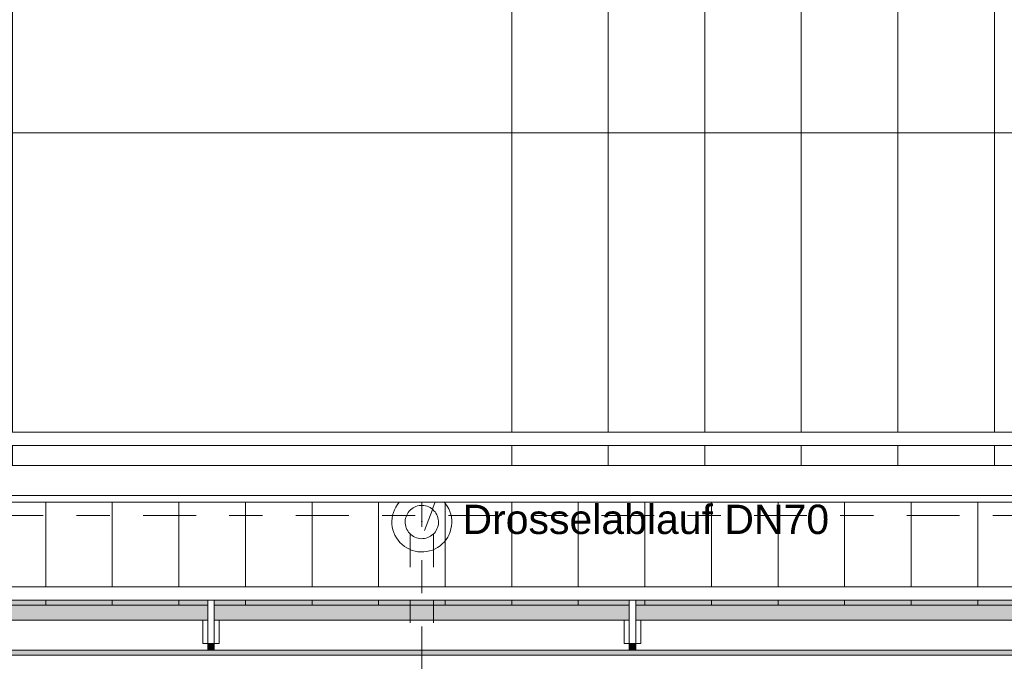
# Model space of a CAD drawing. Header units: metres. Extents: x -180 to 4, y -47 to 4.
# Tile 16 of 256: x -169.03 to -166.07, y -39.89 to -37.96. Entities that reach past the tile are written whole.
import ezdxf

# ---------------------------------------------------------------- set-up
doc = ezdxf.new("R2010")
doc.units = ezdxf.units.M
doc.header["$LTSCALE"] = 0.05
doc.header["$PDMODE"] = 1
doc.header["$PDSIZE"] = -2
for name, pattern in [('9201', [3, 2, -1]), ('Dash Style-1', [1.999894, 0.999947, -0.999947]), ('ISO-02 Strichlinie', [3.81, 3.048, -0.762]), ('Linienart-1', [2.116328, 1.058164, -1.058164]), ('Linienart-50', [2.116531, 1.058062, -1.058469]), ('Linienart-53', [5.291531, 3.175, -1.058062, 0.352704, -0.705764])]:
    doc.linetypes.add(name, pattern=pattern)
for name, color, linetype, lineweight, true_color in [('30 -35 Decken- 2.2 Treppen Außen', 7, 'Continuous', 9, 0x009999), ('30 -36 Dächer- 3 Dachbeläge', 7, 'Continuous', 15, 0x9999ff), ('30 -36 Dächer- 4 Dachbekleidungen', 7, 'Continuous', 9, 0xccccff), ('40 -41 Abwasser_Wasser_Gas- 1 Abwasser + sanitäre Anlagen', 7, 'Continuous', 9, 0xff6633), ('70 -72 Beschriftung- 1 Beschriftung allgemein', 7, 'Continuous', 9, 0xff6633), ('70 -72 Beschriftung- 7 Detailverweise', 7, 'Continuous', 9, 0x00dd00)]:
    doc.layers.add(name, color=color, linetype=linetype, lineweight=lineweight, true_color=true_color)
for name, color, linetype, lineweight in [('40 -41 Abwasser_Wasser_Gas- 2 Wasser-1', 7, 'Continuous', 15), ('60- 61 allgemeine Ausstattung- 4 Terrassen', 7, 'Continuous', 9), ('70 -71 Achsen- 1 Gebäudeachsen', 7, 'Linienart-53', 18), ('70 -72 Beschriftung- 5 Höhenkoten', 7, 'Continuous', 15), ('Keine', 7, 'Continuous', 9)]:
    doc.layers.add(name, color=color, linetype=linetype, lineweight=lineweight)
doc.styles.add('Arial', font='arial.ttf')

# ---------------------------------------------------------------- blocks, each defined once
blk = doc.blocks.new('Gruppe-102')
at = {"layer": '70 -72 Beschriftung- 7 Detailverweise'}
blk.add_line((0.935, 0), (0.335, 0), dxfattribs=at)
at = {"layer": '70 -72 Beschriftung- 7 Detailverweise', "flags": 128}
blk.add_lwpolyline([(0.935, 0), (0.9336, -0.0294), (0.9292, -0.0585), (0.9221, -0.0871), (0.9122, -0.1148), (0.8996, -0.1414), (0.8844, -0.1667), (0.8669, -0.1903), (0.8471, -0.2121), (0.8253, -0.2319), (0.8017, -0.2494), (0.7764, -0.2646), (0.7498, -0.2772), (0.7221, -0.2871), (0.6935, -0.2942), (0.6644, -0.2986), (0.635, -0.3), (0.6056, -0.2986), (0.5765, -0.2942), (0.5479, -0.2871), (0.5202, -0.2772), (0.4936, -0.2646), (0.4683, -0.2494), (0.4447, -0.2319), (0.4229, -0.2121), (0.4031, -0.1903), (0.3856, -0.1667), (0.3704, -0.1414), (0.3578, -0.1148), (0.3479, -0.0871), (0.3408, -0.0585), (0.3364, -0.0294), (0.335, 0), (0.3364, 0.0294), (0.3408, 0.0585), (0.3479, 0.0871), (0.3578, 0.1148), (0.3704, 0.1414), (0.3856, 0.1667), (0.4031, 0.1903), (0.4229, 0.2121), (0.4447, 0.2319), (0.4683, 0.2494), (0.4936, 0.2646), (0.5202, 0.2772), (0.5479, 0.2871), (0.5765, 0.2942), (0.6056, 0.2986), (0.635, 0.3), (0.6644, 0.2986), (0.6935, 0.2942), (0.7221, 0.2871), (0.7498, 0.2772), (0.7764, 0.2646), (0.8017, 0.2494), (0.8253, 0.2319), (0.8471, 0.2121), (0.8669, 0.1903), (0.8844, 0.1667), (0.8996, 0.1414), (0.9122, 0.1148), (0.9221, 0.0871), (0.9292, 0.0585), (0.9336, 0.0294)], close=True, dxfattribs=at)
at = {"layer": '70 -72 Beschriftung- 7 Detailverweise'}
blk.add_point((0.635, 0), dxfattribs=at)
at = {"layer": '70 -72 Beschriftung- 7 Detailverweise', "line_spacing_factor": 0.96878, "style": 'Arial'}
for s, insert, char_height, attachment_point in [('D', (0.635, 0.0046), 0.1007, 8), ('DA_115', (0.635, -0.0267), 0.10069, 2)]:
    blk.add_mtext(s, dxfattribs=dict(at, insert=insert, char_height=char_height, attachment_point=attachment_point))
blk = doc.blocks.new('Referenzmarkierung-20')
at = {"layer": '70 -72 Beschriftung- 7 Detailverweise', "transparency": 33554687}
for q in [(-0.259, -0.6956), (0.635, 0)]:
    blk.add_line((0, 0), q, dxfattribs=at)
at = {"layer": '70 -72 Beschriftung- 7 Detailverweise', "color": 7, "transparency": 33554687}
blk.add_blockref('Gruppe-102', (0, 0), dxfattribs=at)
blk = doc.blocks.new('Gruppe-124')
at = {"layer": '70 -72 Beschriftung- 1 Beschriftung allgemein', "insert": (-167.6988, -39.4148), "char_height": 0.088103, "attachment_point": 1, "line_spacing_factor": 0.969685, "style": 'Arial'}
blk.add_mtext('Drosselablauf DN70', dxfattribs=at)
at = {"color": 255}
blk.add_wipeout([(-167.7777, -39.492), (-167.7804, -39.4962), (-167.7834, -39.5), (-167.7868, -39.5035), (-167.7906, -39.5067), (-167.7946, -39.5095), (-167.7989, -39.5119), (-167.8034, -39.5138), (-167.8081, -39.5153), (-167.8129, -39.5164), (-167.8177, -39.5169), (-167.8226, -39.517), (-167.8275, -39.5166), (-167.8324, -39.5157), (-167.8371, -39.5144), (-167.8416, -39.5126), (-167.846, -39.5103), (-167.8501, -39.5077), (-167.854, -39.5046), (-167.8575, -39.5012), (-167.8607, -39.4975), (-167.8635, -39.4934), (-167.8658, -39.4892), (-167.8678, -39.4847), (-167.8693, -39.48), (-167.8703, -39.4752), (-167.8709, -39.4703), (-167.871, -39.4654), (-167.8706, -39.4605), (-167.8697, -39.4557), (-167.8683, -39.451), (-167.8665, -39.4464), (-167.8643, -39.442), (-167.8616, -39.4379), (-167.8586, -39.4341), (-167.8552, -39.4305), (-167.8514, -39.4274), (-167.8474, -39.4246), (-167.8431, -39.4222), (-167.8386, -39.4202), (-167.8339, -39.4187), (-167.8291, -39.4177), (-167.8243, -39.4171), (-167.8194, -39.4171), (-167.8145, -39.4175), (-167.8096, -39.4183), (-167.8049, -39.4197), (-167.8004, -39.4215), (-167.796, -39.4237), (-167.7919, -39.4264), (-167.788, -39.4294), (-167.7845, -39.4329), (-167.7813, -39.4366), (-167.7785, -39.4406), (-167.7762, -39.4449), (-167.7742, -39.4494), (-167.7727, -39.4541), (-167.7717, -39.4589), (-167.7711, -39.4638), (-167.771, -39.4687), (-167.7714, -39.4736), (-167.7723, -39.4784), (-167.7737, -39.4831), (-167.7755, -39.4877)], dxfattribs=at).dxf.layer = '40 -41 Abwasser_Wasser_Gas- 2 Wasser-1'
at = {"layer": '40 -41 Abwasser_Wasser_Gas- 1 Abwasser + sanitäre Anlagen', "linetype": 'Continuous', "lineweight": 0}
blk.add_hatch(color=30, dxfattribs=at).paths.add_polyline_path([(-167.8202, -39.464), (-167.821, -39.467), (-167.8218, -39.464)])
at = {"layer": '40 -41 Abwasser_Wasser_Gas- 1 Abwasser + sanitäre Anlagen', "linetype": 'Linienart-50'}
for p, q in [((-167.821, -39.2126), (-167.821, -39.467)), ((-167.856, -39.5027), (-167.856, -39.7704)), ((-167.786, -39.5027), (-167.786, -39.7704))]:
    blk.add_line(p, q, dxfattribs=at)
at = {"layer": '40 -41 Abwasser_Wasser_Gas- 1 Abwasser + sanitäre Anlagen', "lineweight": 5, "flags": 128}
blk.add_lwpolyline([(-167.8202, -39.464), (-167.821, -39.467), (-167.8218, -39.464)], close=True, dxfattribs=at)
at = {"layer": '40 -41 Abwasser_Wasser_Gas- 2 Wasser-1'}
blk.add_line((-167.821, -39.467), (-167.821, -39.275), dxfattribs=at)
at = {"layer": '40 -41 Abwasser_Wasser_Gas- 2 Wasser-1', "flags": 128}
for points in [[(-167.7431, -39.512), (-167.7478, -39.5195), (-167.7533, -39.5264), (-167.7595, -39.5327), (-167.7662, -39.5384), (-167.7735, -39.5435), (-167.7812, -39.5478), (-167.7893, -39.5513), (-167.7977, -39.554), (-167.8063, -39.5558), (-167.8151, -39.5568), (-167.8239, -39.557), (-167.8327, -39.5563), (-167.8414, -39.5547), (-167.8499, -39.5523), (-167.8581, -39.549), (-167.866, -39.545), (-167.8734, -39.5402), (-167.8803, -39.5347), (-167.8867, -39.5286), (-167.8924, -39.5218), (-167.8974, -39.5146), (-167.9017, -39.5068), (-167.9052, -39.4987), (-167.9079, -39.4903), (-167.9098, -39.4817), (-167.9108, -39.4729), (-167.911, -39.4641), (-167.9102, -39.4553), (-167.9086, -39.4466), (-167.9062, -39.4381), (-167.903, -39.4299), (-167.8989, -39.422), (-167.8942, -39.4146), (-167.8887, -39.4077), (-167.8825, -39.4014), (-167.8758, -39.3956), (-167.8685, -39.3906), (-167.8608, -39.3863), (-167.8527, -39.3828), (-167.8443, -39.3801), (-167.8357, -39.3782), (-167.8269, -39.3772), (-167.8181, -39.3771), (-167.8093, -39.3778), (-167.8006, -39.3794), (-167.7921, -39.3818), (-167.7839, -39.3851), (-167.776, -39.3891), (-167.7686, -39.3939), (-167.7617, -39.3994), (-167.7553, -39.4055), (-167.7496, -39.4123), (-167.7446, -39.4195), (-167.7403, -39.4272), (-167.7368, -39.4353), (-167.7341, -39.4437), (-167.7322, -39.4524), (-167.7312, -39.4612), (-167.731, -39.47), (-167.7318, -39.4788), (-167.7334, -39.4875), (-167.7358, -39.496), (-167.739, -39.5042)], [(-167.7777, -39.492), (-167.7804, -39.4962), (-167.7834, -39.5), (-167.7868, -39.5035), (-167.7906, -39.5067), (-167.7946, -39.5095), (-167.7989, -39.5119), (-167.8034, -39.5138), (-167.8081, -39.5153), (-167.8129, -39.5164), (-167.8177, -39.5169), (-167.8226, -39.517), (-167.8275, -39.5166), (-167.8324, -39.5157), (-167.8371, -39.5144), (-167.8416, -39.5126), (-167.846, -39.5103), (-167.8501, -39.5077), (-167.854, -39.5046), (-167.8575, -39.5012), (-167.8607, -39.4975), (-167.8635, -39.4934), (-167.8658, -39.4892), (-167.8678, -39.4847), (-167.8693, -39.48), (-167.8703, -39.4752), (-167.8709, -39.4703), (-167.871, -39.4654), (-167.8706, -39.4605), (-167.8697, -39.4557), (-167.8683, -39.451), (-167.8665, -39.4464), (-167.8643, -39.442), (-167.8616, -39.4379), (-167.8586, -39.4341), (-167.8552, -39.4305), (-167.8514, -39.4274), (-167.8474, -39.4246), (-167.8431, -39.4222), (-167.8386, -39.4202), (-167.8339, -39.4187), (-167.8291, -39.4177), (-167.8243, -39.4171), (-167.8194, -39.4171), (-167.8145, -39.4175), (-167.8096, -39.4183), (-167.8049, -39.4197), (-167.8004, -39.4215), (-167.796, -39.4237), (-167.7919, -39.4264), (-167.788, -39.4294), (-167.7845, -39.4329), (-167.7813, -39.4366), (-167.7785, -39.4406), (-167.7762, -39.4449), (-167.7742, -39.4494), (-167.7727, -39.4541), (-167.7717, -39.4589), (-167.7711, -39.4638), (-167.771, -39.4687), (-167.7714, -39.4736), (-167.7723, -39.4784), (-167.7737, -39.4831), (-167.7755, -39.4877)]]:
    blk.add_lwpolyline(points, close=True, dxfattribs=at)
blk = doc.blocks.new('Gruppe-179')
at = {"color": 255}
blk.add_wipeout([(-168.4443, -39.762), (-168.4443, -39.832), (-168.4643, -39.832), (-168.4643, -39.762)], dxfattribs=at).dxf.layer = '30 -36 Dächer- 4 Dachbekleidungen'
at = {"layer": '30 -36 Dächer- 3 Dachbeläge', "linetype": 'Continuous', "lineweight": 0, "transparency": 33554687}
blk.add_hatch(color=254, dxfattribs=at).paths.add_polyline_path([(-168.4443, -39.852), (-168.4443, -39.832), (-168.4643, -39.832), (-168.4643, -39.852)])
at = {"layer": '30 -36 Dächer- 3 Dachbeläge', "color": 254, "linetype": 'Continuous', "lineweight": 9, "true_color": 0xccccff, "transparency": 33554687, "flags": 128}
blk.add_lwpolyline([(-168.4443, -39.852), (-168.4443, -39.832), (-168.4643, -39.832), (-168.4643, -39.852)], dxfattribs=at)
at = {"layer": '30 -36 Dächer- 4 Dachbekleidungen', "flags": 128}
for points in [[(-168.4793, -39.762), (-168.4793, -39.832), (-168.4643, -39.832)], [(-168.4443, -39.762), (-168.4443, -39.832), (-168.4643, -39.832), (-168.4643, -39.762)], [(-168.4293, -39.762), (-168.4293, -39.832), (-168.4443, -39.832)]]:
    blk.add_lwpolyline(points, dxfattribs=at)
at = {"color": 255}
blk.add_wipeout([(-168.4443, -39.762), (-168.4443, -39.702), (-168.4643, -39.702), (-168.4643, -39.762)], dxfattribs=at).dxf.layer = '30 -36 Dächer- 4 Dachbekleidungen'
at = {"layer": '30 -36 Dächer- 4 Dachbekleidungen', "flags": 128}
blk.add_lwpolyline([(-168.4443, -39.762), (-168.4443, -39.702), (-168.4643, -39.702), (-168.4643, -39.762)], dxfattribs=at)
blk = doc.blocks.new('Gruppe-180')
at = {"color": 255}
blk.add_wipeout([(-167.1777, -39.762), (-167.1777, -39.832), (-167.1977, -39.832), (-167.1977, -39.762)], dxfattribs=at).dxf.layer = '30 -36 Dächer- 4 Dachbekleidungen'
at = {"layer": '30 -36 Dächer- 3 Dachbeläge', "linetype": 'Continuous', "lineweight": 0, "transparency": 33554687}
blk.add_hatch(color=254, dxfattribs=at).paths.add_polyline_path([(-167.1777, -39.852), (-167.1777, -39.832), (-167.1977, -39.832), (-167.1977, -39.852)])
at = {"layer": '30 -36 Dächer- 3 Dachbeläge', "color": 254, "linetype": 'Continuous', "lineweight": 9, "true_color": 0xccccff, "transparency": 33554687, "flags": 128}
blk.add_lwpolyline([(-167.1777, -39.852), (-167.1777, -39.832), (-167.1977, -39.832), (-167.1977, -39.852)], dxfattribs=at)
at = {"layer": '30 -36 Dächer- 4 Dachbekleidungen', "flags": 128}
for points in [[(-167.2127, -39.762), (-167.2127, -39.832), (-167.1977, -39.832)], [(-167.1777, -39.762), (-167.1777, -39.832), (-167.1977, -39.832), (-167.1977, -39.762)], [(-167.1627, -39.762), (-167.1627, -39.832), (-167.1777, -39.832)]]:
    blk.add_lwpolyline(points, dxfattribs=at)
at = {"color": 255}
blk.add_wipeout([(-167.1777, -39.762), (-167.1777, -39.702), (-167.1977, -39.702), (-167.1977, -39.762)], dxfattribs=at).dxf.layer = '30 -36 Dächer- 4 Dachbekleidungen'
at = {"layer": '30 -36 Dächer- 4 Dachbekleidungen', "flags": 128}
blk.add_lwpolyline([(-167.1777, -39.762), (-167.1777, -39.702), (-167.1977, -39.702), (-167.1977, -39.762)], dxfattribs=at)
blk = doc.blocks.new('Gruppe-198')
at = {"layer": '30 -36 Dächer- 3 Dachbeläge', "linetype": 'Continuous', "lineweight": 0}
blk.add_hatch(color=254, dxfattribs=at).paths.add_polyline_path([(-173.196, -39.702), (-160.641, -39.702), (-160.641, -39.867), (-173.196, -39.867)])
at = {"layer": '60- 61 allgemeine Ausstattung- 4 Terrassen', "linetype": 'Continuous', "lineweight": 9, "transparency": 33554495}
h = blk.add_hatch(dxfattribs=at)
h.set_pattern_fill('Dämmstoff v 2mm SRF-1', style=0, pattern_type=2)
h.set_pattern_definition([(90, (-171.951, -33.59404), (0.2, 0), [])])
h.paths.add_polyline_path([(-171.951, -39.407), (-171.951, -39.717), (-160.818, -39.717), (-160.818, -39.407), (-163.6783, -39.407), (-163.6783, -39.407)])
at = {"layer": '30 -36 Dächer- 3 Dachbeläge', "flags": 128}
blk.add_lwpolyline([(-173.196, -39.702), (-160.641, -39.702), (-160.641, -39.867), (-173.196, -39.867)], close=True, dxfattribs=at)
at = {"layer": '60- 61 allgemeine Ausstattung- 4 Terrassen', "color": 252, "linetype": 'Continuous', "lineweight": 9, "true_color": 0x888888, "transparency": 33554687, "flags": 128}
blk.add_lwpolyline([(-171.951, -39.407), (-171.951, -39.717), (-160.818, -39.717), (-160.818, -39.407), (-163.6783, -39.407), (-163.6783, -39.407)], close=True, dxfattribs=at)
at = {"layer": '70 -72 Beschriftung- 7 Detailverweise', "transparency": 33554687}
blk.add_line((-167.5536, -38.797), (-166.9186, -38.797), dxfattribs=at)
at = {"layer": '70 -72 Beschriftung- 7 Detailverweise'}
blk.add_line((-166.6186, -38.797), (-167.2186, -38.797), dxfattribs=at)
at = {"layer": '70 -72 Beschriftung- 7 Detailverweise', "flags": 128}
blk.add_lwpolyline([(-166.6186, -38.797), (-166.6201, -38.8264), (-166.6244, -38.8555), (-166.6316, -38.8841), (-166.6415, -38.9118), (-166.6541, -38.9384), (-166.6692, -38.9636), (-166.6867, -38.9873), (-166.7065, -39.0091), (-166.7283, -39.0289), (-166.752, -39.0464), (-166.7772, -39.0616), (-166.8038, -39.0741), (-166.8316, -39.0841), (-166.8601, -39.0912), (-166.8892, -39.0955), (-166.9186, -39.097), (-166.9481, -39.0955), (-166.9772, -39.0912), (-167.0057, -39.0841), (-167.0335, -39.0741), (-167.0601, -39.0616), (-167.0853, -39.0464), (-167.109, -39.0289), (-167.1308, -39.0091), (-167.1505, -38.9873), (-167.1681, -38.9636), (-167.1832, -38.9384), (-167.1958, -38.9118), (-167.2057, -38.8841), (-167.2129, -38.8555), (-167.2172, -38.8264), (-167.2186, -38.797), (-167.2172, -38.7676), (-167.2129, -38.7384), (-167.2057, -38.7099), (-167.1958, -38.6822), (-167.1832, -38.6556), (-167.1681, -38.6303), (-167.1505, -38.6067), (-167.1308, -38.5848), (-167.109, -38.5651), (-167.0853, -38.5475), (-167.0601, -38.5324), (-167.0335, -38.5198), (-167.0057, -38.5099), (-166.9772, -38.5027), (-166.9481, -38.4984), (-166.9186, -38.497), (-166.8892, -38.4984), (-166.8601, -38.5027), (-166.8316, -38.5099), (-166.8038, -38.5198), (-166.7772, -38.5324), (-166.752, -38.5475), (-166.7283, -38.5651), (-166.7065, -38.5848), (-166.6867, -38.6067), (-166.6692, -38.6303), (-166.6541, -38.6556), (-166.6415, -38.6822), (-166.6316, -38.7099), (-166.6244, -38.7384), (-166.6201, -38.7676)], close=True, dxfattribs=at)
at = {"layer": '70 -72 Beschriftung- 7 Detailverweise'}
blk.add_point((-166.9186, -38.797), dxfattribs=at)
blk.add_blockref('Referenzmarkierung-20', (-167.5536, -38.797), dxfattribs=at)
at = {"layer": '70 -72 Beschriftung- 7 Detailverweise', "line_spacing_factor": 0.96878, "style": 'Arial'}
for s, insert, char_height, attachment_point in [('D', (-166.9186, -38.7924), 0.1007, 8), ('DA_115', (-166.9186, -38.8236), 0.10069, 2)]:
    blk.add_mtext(s, dxfattribs=dict(at, insert=insert, char_height=char_height, attachment_point=attachment_point))
at = {"color": 255}
blk.add_wipeout([(-173.236, -40.347), (-172.846, -40.347), (-172.846, -40.307), (-173.196, -40.307), (-173.196, -39.702), (-160.641, -39.702), (-160.641, -39.662), (-173.236, -39.662)], dxfattribs=at).dxf.layer = '30 -36 Dächer- 4 Dachbekleidungen'
at = {"layer": '30 -36 Dächer- 4 Dachbekleidungen', "flags": 128}
blk.add_lwpolyline([(-173.236, -40.347), (-172.846, -40.347), (-172.846, -40.307), (-173.196, -40.307), (-173.196, -39.702), (-160.641, -39.702), (-160.641, -39.662), (-173.236, -39.662)], close=True, dxfattribs=at)
at = {"color": 255}
blk.add_wipeout([(-173.136, -40.247), (-172.846, -40.247), (-172.846, -40.157), (-173.046, -40.157), (-173.046, -39.852), (-160.641, -39.852), (-160.641, -39.762), (-173.136, -39.762)], dxfattribs=at).dxf.layer = '30 -36 Dächer- 4 Dachbekleidungen'
at = {"layer": '30 -36 Dächer- 4 Dachbekleidungen', "flags": 128}
blk.add_lwpolyline([(-173.136, -40.247), (-172.846, -40.247), (-172.846, -40.157), (-173.046, -40.157), (-173.046, -39.852), (-160.641, -39.852), (-160.641, -39.762), (-173.136, -39.762)], close=True, dxfattribs=at)
at = {"layer": '40 -41 Abwasser_Wasser_Gas- 2 Wasser-1', "color": 7}
blk.add_blockref('Gruppe-124', (0, 0), dxfattribs=at)
at = {"layer": '70 -72 Beschriftung- 1 Beschriftung allgemein', "color": 7}
blk.add_blockref('Gruppe-179', (0, 0), dxfattribs=at)
at = {"layer": '70 -72 Beschriftung- 7 Detailverweise', "transparency": 33554687}
blk.add_line((-167.5536, -38.797), (-167.8126, -39.4926), dxfattribs=at)
at = {"layer": '70 -72 Beschriftung- 1 Beschriftung allgemein', "color": 7}
blk.add_blockref('Gruppe-180', (0, 0), dxfattribs=at)
blk = doc.blocks.new('Gruppe-1758')
at = {"layer": '70 -72 Beschriftung- 5 Höhenkoten', "linetype": 'Continuous', "lineweight": 0}
h = blk.add_hatch(color=7, dxfattribs=at)
edge = h.paths.add_edge_path()
edge.add_arc((-168.7898, -38.7606), 0.07, 90, 180)
edge.add_line((-168.8598, -38.7606), (-168.7898, -38.7606))
edge.add_line((-168.7898, -38.7606), (-168.7898, -38.6906))
at = {"layer": '70 -72 Beschriftung- 5 Höhenkoten'}
blk.add_line((-168.7898, -38.8606), (-168.7898, -38.6606), dxfattribs=at)
at = {"layer": '70 -72 Beschriftung- 5 Höhenkoten', "flags": 128}
for points in [[(-168.7898, -38.6906, 0.414214), (-168.8598, -38.7606), (-168.7898, -38.7606)], [(-168.8598, -38.7606, 0.414214), (-168.7898, -38.8306), (-168.7898, -38.7606)]]:
    blk.add_lwpolyline(points, format="xyb", close=True, dxfattribs=at)
at = {"color": 255, "linetype": 'Continuous'}
blk.add_wipeout([(-168.7198, -38.7606), (-167.8112, -38.7606), (-167.8112, -38.5983), (-168.7198, -38.5983)], dxfattribs=at).dxf.layer = '70 -72 Beschriftung- 5 Höhenkoten'
at = {"layer": '70 -72 Beschriftung- 5 Höhenkoten', "linetype": 'Continuous', "lineweight": 0}
h = blk.add_hatch(color=7, dxfattribs=at)
edge = h.paths.add_edge_path()
edge.add_arc((-168.7898, -38.7606), 0.07, 270, 360)
edge.add_line((-168.7198, -38.7606), (-168.7898, -38.7606))
edge.add_line((-168.7898, -38.7606), (-168.7898, -38.8306))
at = {"layer": '70 -72 Beschriftung- 5 Höhenkoten'}
blk.add_line((-168.8898, -38.7606), (-167.7122, -38.7606), dxfattribs=at)
at = {"layer": '70 -72 Beschriftung- 5 Höhenkoten', "flags": 128}
for points in [[(-168.7198, -38.7606, 0.414214), (-168.7898, -38.6906), (-168.7898, -38.7606)], [(-168.7898, -38.8306, 0.414214), (-168.7198, -38.7606), (-168.7898, -38.7606)]]:
    blk.add_lwpolyline(points, format="xyb", close=True, dxfattribs=at)
at = {"layer": '70 -72 Beschriftung- 5 Höhenkoten', "insert": (-168.7198, -38.625), "char_height": 0.100689, "attachment_point": 1, "line_spacing_factor": 0.96878, "style": 'Arial'}
blk.add_mtext('OK FFB +6,65', dxfattribs=at)
blk = doc.blocks.new('Gruppe-1853')
at = {"color": 255, "lineweight": 5}
blk.add_wipeout([(-169.051, -39.297), (-167.551, -39.297), (-167.551, -37.297), (-169.051, -37.297)], dxfattribs=at).dxf.layer = '30 -35 Decken- 2.2 Treppen Außen'
blk = doc.blocks.new('Gruppe-1854')
at = {"color": 255, "lineweight": 5}
blk.add_wipeout([(-167.551, -39.297), (-167.261, -39.297), (-167.261, -37.297), (-167.551, -37.297)], dxfattribs=at).dxf.layer = '30 -35 Decken- 2.2 Treppen Außen'
blk.add_wipeout([(-167.261, -39.297), (-166.971, -39.297), (-166.971, -37.297), (-167.261, -37.297)], dxfattribs=at).dxf.layer = '30 -35 Decken- 2.2 Treppen Außen'
blk.add_wipeout([(-166.971, -39.297), (-166.681, -39.297), (-166.681, -37.297), (-166.971, -37.297)], dxfattribs=at).dxf.layer = '30 -35 Decken- 2.2 Treppen Außen'
blk.add_wipeout([(-166.681, -39.297), (-166.391, -39.297), (-166.391, -37.297), (-166.681, -37.297)], dxfattribs=at).dxf.layer = '30 -35 Decken- 2.2 Treppen Außen'
blk.add_wipeout([(-166.391, -39.297), (-166.101, -39.297), (-166.101, -37.297), (-166.391, -37.297)], dxfattribs=at).dxf.layer = '30 -35 Decken- 2.2 Treppen Außen'
blk.add_wipeout([(-166.101, -39.297), (-165.811, -39.297), (-165.811, -37.297), (-166.101, -37.297)], dxfattribs=at).dxf.layer = '30 -35 Decken- 2.2 Treppen Außen'
blk = doc.blocks.new('Gruppe-1856')
at = {"layer": '30 -35 Decken- 2.2 Treppen Außen'}
blk.add_line((-169.051, -39.297), (-169.051, -37.297), dxfattribs=at)
at = {"layer": '30 -35 Decken- 2.2 Treppen Außen', "flags": 128}
for points in [[(-169.051, -37.297), (-167.551, -37.297)], [(-169.051, -39.297), (-167.551, -39.297)]]:
    blk.add_lwpolyline(points, dxfattribs=at)
blk = doc.blocks.new('Gruppe-1857')
at = {"layer": '30 -35 Decken- 2.2 Treppen Außen'}
for p, q in [((-167.551, -39.297), (-167.551, -37.297)), ((-167.261, -39.297), (-167.261, -37.297)), ((-166.971, -39.297), (-166.971, -37.297)), ((-166.681, -39.297), (-166.681, -37.297)), ((-166.391, -39.297), (-166.391, -37.297)), ((-166.101, -39.297), (-166.101, -37.297))]:
    blk.add_line(p, q, dxfattribs=at)
at = {"layer": '30 -35 Decken- 2.2 Treppen Außen', "flags": 128}
for points in [[(-167.551, -39.297), (-167.261, -39.297)], [(-167.261, -39.297), (-166.971, -39.297)], [(-166.971, -39.297), (-166.681, -39.297)], [(-166.681, -39.297), (-166.391, -39.297)], [(-166.391, -39.297), (-166.101, -39.297)], [(-166.101, -39.297), (-165.811, -39.297)]]:
    blk.add_lwpolyline(points, dxfattribs=at)
blk = doc.blocks.new('Gruppe-1858')
at = {"layer": '30 -35 Decken- 2.2 Treppen Außen', "flags": 128}
blk.add_lwpolyline([(-171.951, -38.297), (-163.781, -38.297)], dxfattribs=at)
blk = doc.blocks.new('Gruppe-1859')
at = {"color": 255}
blk.add_wipeout([(-163.781, -39.297), (-171.951, -39.297), (-171.951, -39.407), (-163.781, -39.407)], dxfattribs=at).dxf.layer = '30 -35 Decken- 2.2 Treppen Außen'
at = {"layer": '30 -35 Decken- 2.2 Treppen Außen', "flags": 128}
blk.add_lwpolyline([(-163.781, -39.297), (-171.951, -39.297), (-171.951, -39.407), (-163.781, -39.407)], close=True, dxfattribs=at)
blk = doc.blocks.new('Gruppe-1862')
at = {"color": 255}
blk.add_wipeout([(-171.951, -39.197), (-163.781, -39.197), (-163.781, -39.237), (-171.951, -39.237)], dxfattribs=at).dxf.layer = '30 -35 Decken- 2.2 Treppen Außen'
at = {"layer": '30 -35 Decken- 2.2 Treppen Außen', "flags": 128}
blk.add_lwpolyline([(-171.951, -39.197), (-163.781, -39.197), (-163.781, -39.237), (-171.951, -39.237)], close=True, dxfattribs=at)
blk = doc.blocks.new('Gruppe-1863')
at = {"color": 255}
blk.add_wipeout([(-171.951, -39.297), (-163.781, -39.297), (-163.781, -39.387), (-171.951, -39.387)], dxfattribs=at).dxf.layer = '30 -35 Decken- 2.2 Treppen Außen'
at = {"layer": '30 -35 Decken- 2.2 Treppen Außen', "flags": 128}
blk.add_lwpolyline([(-171.951, -39.297), (-163.781, -39.297), (-163.781, -39.387), (-171.951, -39.387)], close=True, dxfattribs=at)
blk = doc.blocks.new('Gruppe-1867')
at = {"layer": '30 -35 Decken- 2.2 Treppen Außen'}
blk.add_blockref('Gruppe-1853', (0, 0), dxfattribs=at)
blk.add_blockref('Gruppe-1854', (0, 0), dxfattribs=at)
for name in ['Gruppe-1857', 'Gruppe-1856', 'Gruppe-1858']:
    blk.add_blockref(name, (0, 0), dxfattribs=at)
blk.add_blockref('Gruppe-1859', (0, 0), dxfattribs=at)
for name in ['Gruppe-1862', 'Gruppe-1863']:
    blk.add_blockref(name, (0, 0), dxfattribs=at)
blk = doc.blocks.new('Gruppe-1868')
at = {"layer": '30 -35 Decken- 2.2 Treppen Außen', "color": 7, "transparency": 33554687}
blk.add_blockref('Gruppe-1867', (0, 0), dxfattribs=at)
blk = doc.blocks.new('Gruppe-1869')
at = {"layer": '30 -35 Decken- 2.2 Treppen Außen', "color": 7, "transparency": 33554687}
blk.add_blockref('Gruppe-1868', (0, 0), dxfattribs=at)
at = {"layer": '30 -35 Decken- 2.2 Treppen Außen', "color": 0, "flags": 1}
for tag in ['IFC_UUID', 'instanceID']:
    blk.add_attdef(tag, (-171.951, -39.407), '', height=0.00018, dxfattribs=at)
blk = doc.blocks.new('_Dach_2D (2D)')
at = {"layer": '70 -72 Beschriftung- 1 Beschriftung allgemein', "color": 7}
blk.add_blockref('Gruppe-198', (0, 0), dxfattribs=at)
blk.add_blockref('Gruppe-1758', (0, 0), dxfattribs=at)
at = {"layer": '30 -35 Decken- 2.2 Treppen Außen', "transparency": 33554687}
blk.add_blockref('Gruppe-1869', (0, 0), dxfattribs=at)
blk = doc.blocks.new('_Achsen (3D)')
at = {"layer": '70 -71 Achsen- 1 Gebäudeachsen', "transparency": 33554687}
for p, q in [((-167.821, 3.8), (-167.821, -46.172)), ((-179.668, -39.447), (3.826, -39.447))]:
    blk.add_line(p, q, dxfattribs=at)
blk = doc.blocks.new('Gruppe-2259')
at = {"color": 255, "linetype": '9201', "lineweight": 5, "transparency": 33554508}
blk.add_wipeout([(-169.051, -39.297), (-167.551, -39.297), (-167.551, -37.297), (-169.051, -37.297)], dxfattribs=at).dxf.layer = '30 -35 Decken- 2.2 Treppen Außen'
blk = doc.blocks.new('Gruppe-2260')
at = {"color": 255, "linetype": '9201', "lineweight": 5, "transparency": 33554508}
blk.add_wipeout([(-167.551, -39.297), (-167.261, -39.297), (-167.261, -37.297), (-167.551, -37.297)], dxfattribs=at).dxf.layer = '30 -35 Decken- 2.2 Treppen Außen'
blk.add_wipeout([(-167.261, -39.297), (-166.971, -39.297), (-166.971, -37.297), (-167.261, -37.297)], dxfattribs=at).dxf.layer = '30 -35 Decken- 2.2 Treppen Außen'
blk.add_wipeout([(-166.971, -39.297), (-166.681, -39.297), (-166.681, -37.297), (-166.971, -37.297)], dxfattribs=at).dxf.layer = '30 -35 Decken- 2.2 Treppen Außen'
blk.add_wipeout([(-166.681, -39.297), (-166.391, -39.297), (-166.391, -37.297), (-166.681, -37.297)], dxfattribs=at).dxf.layer = '30 -35 Decken- 2.2 Treppen Außen'
blk.add_wipeout([(-166.391, -39.297), (-166.101, -39.297), (-166.101, -37.297), (-166.391, -37.297)], dxfattribs=at).dxf.layer = '30 -35 Decken- 2.2 Treppen Außen'
blk.add_wipeout([(-166.101, -39.297), (-165.811, -39.297), (-165.811, -37.297), (-166.101, -37.297)], dxfattribs=at).dxf.layer = '30 -35 Decken- 2.2 Treppen Außen'
blk = doc.blocks.new('Gruppe-2263')
at = {"layer": '30 -35 Decken- 2.2 Treppen Außen', "linetype": '9201', "lineweight": 9, "transparency": 33554508}
blk.add_line((-169.051, -39.297), (-169.051, -37.297), dxfattribs=at)
at = {"layer": '30 -35 Decken- 2.2 Treppen Außen', "linetype": '9201', "lineweight": 9, "transparency": 33554508, "flags": 128}
for points in [[(-169.051, -37.297), (-167.551, -37.297)], [(-169.051, -39.297), (-167.551, -39.297)]]:
    blk.add_lwpolyline(points, dxfattribs=at)
blk = doc.blocks.new('Gruppe-2264')
at = {"layer": '30 -35 Decken- 2.2 Treppen Außen', "linetype": '9201', "lineweight": 9, "transparency": 33554508}
for p, q in [((-167.551, -39.297), (-167.551, -37.297)), ((-167.261, -39.297), (-167.261, -37.297)), ((-166.971, -39.297), (-166.971, -37.297)), ((-166.681, -39.297), (-166.681, -37.297)), ((-166.391, -39.297), (-166.391, -37.297)), ((-166.101, -39.297), (-166.101, -37.297))]:
    blk.add_line(p, q, dxfattribs=at)
at = {"layer": '30 -35 Decken- 2.2 Treppen Außen', "linetype": '9201', "lineweight": 9, "transparency": 33554508, "flags": 128}
for points in [[(-167.551, -39.297), (-167.261, -39.297)], [(-167.261, -39.297), (-166.971, -39.297)], [(-166.971, -39.297), (-166.681, -39.297)], [(-166.681, -39.297), (-166.391, -39.297)], [(-166.391, -39.297), (-166.101, -39.297)], [(-166.101, -39.297), (-165.811, -39.297)]]:
    blk.add_lwpolyline(points, dxfattribs=at)
blk = doc.blocks.new('Gruppe-2267')
at = {"layer": '30 -35 Decken- 2.2 Treppen Außen', "linetype": 'ISO-02 Strichlinie', "lineweight": 9, "transparency": 33554508, "flags": 128}
blk.add_lwpolyline([(-170.356, -38.297), (-163.781, -38.297)], dxfattribs=at)
blk = doc.blocks.new('Gruppe-2269')
at = {"layer": '30 -35 Decken- 2.2 Treppen Außen', "linetype": 'Dash Style-1', "lineweight": 9, "transparency": 33554508, "flags": 128}
blk.add_lwpolyline([(-170.5919, -39.407), (-163.781, -39.407), (-163.781, -39.297), (-170.5686, -39.297)], dxfattribs=at)
blk = doc.blocks.new('Gruppe-2275')
at = {"layer": '30 -35 Decken- 2.2 Treppen Außen', "linetype": 'Linienart-1', "flags": 128}
blk.add_lwpolyline([(-170.5558, -39.237), (-163.781, -39.237), (-163.781, -39.197), (-170.5473, -39.197)], dxfattribs=at)
blk = doc.blocks.new('Gruppe-2277')
at = {"layer": '30 -35 Decken- 2.2 Treppen Außen', "linetype": 'Linienart-1', "flags": 128}
blk.add_lwpolyline([(-170.5877, -39.387), (-163.781, -39.387), (-163.781, -39.297), (-170.5686, -39.297)], dxfattribs=at)
blk = doc.blocks.new('Gruppe-2284')
at = {"layer": '30 -35 Decken- 2.2 Treppen Außen', "transparency": 33554508}
blk.add_blockref('Gruppe-2259', (0, 0), dxfattribs=at)
blk.add_blockref('Gruppe-2260', (0, 0), dxfattribs=at)
for name in ['Gruppe-2269', 'Gruppe-2264', 'Gruppe-2263', 'Gruppe-2267']:
    blk.add_blockref(name, (0, 0), dxfattribs=at)
at = {"layer": '30 -35 Decken- 2.2 Treppen Außen'}
for name in ['Gruppe-2275', 'Gruppe-2277']:
    blk.add_blockref(name, (0, 0), dxfattribs=at)
blk = doc.blocks.new('Gruppe-2285')
at = {"layer": '30 -35 Decken- 2.2 Treppen Außen', "color": 7, "transparency": 33554687}
blk.add_blockref('Gruppe-2284', (0, 0), dxfattribs=at)
blk = doc.blocks.new('Gruppe-2286')
at = {"layer": '30 -35 Decken- 2.2 Treppen Außen', "color": 7, "transparency": 33554687}
blk.add_blockref('Gruppe-2285', (0, 0), dxfattribs=at)
at = {"layer": '30 -35 Decken- 2.2 Treppen Außen', "color": 0, "flags": 1}
for tag in ['prm0_value', 'prm1_value', 'prm2_value', 'prm3_value', 'prm4_value', 'prm5_value', 'prm6_value', 'prm7_value', 'prm8_value', 'IFC_UUID', 'instanceID', 'prm0_name', 'prm0_type', 'prm1_name', 'prm1_type', 'prm2_name', 'prm2_type', 'prm3_name', 'prm3_type', 'prm4_name', 'prm4_type', 'prm5_name', 'prm5_type', 'prm6_name', 'prm6_type', 'prm7_name', 'prm7_type', 'prm8_name', 'prm8_type']:
    blk.add_attdef(tag, (-171.951, -39.407), '', height=0.00018, dxfattribs=at)
blk = doc.blocks.new('_01-OG1_Tragwerk (2D)')
at = {"layer": '30 -35 Decken- 2.2 Treppen Außen', "transparency": 33554687}
blk.add_blockref('Gruppe-2286', (0, 0), dxfattribs=at)
blk = doc.blocks.new('Gruppe-2466')
at = {"color": 255, "lineweight": 5}
blk.add_wipeout([(-169.051, -39.297), (-167.551, -39.297), (-167.551, -37.297), (-169.051, -37.297)], dxfattribs=at).dxf.layer = '30 -35 Decken- 2.2 Treppen Außen'
blk = doc.blocks.new('Gruppe-2467')
at = {"color": 255, "lineweight": 5}
blk.add_wipeout([(-167.551, -39.297), (-167.261, -39.297), (-167.261, -37.297), (-167.551, -37.297)], dxfattribs=at).dxf.layer = '30 -35 Decken- 2.2 Treppen Außen'
blk.add_wipeout([(-167.261, -39.297), (-166.971, -39.297), (-166.971, -37.297), (-167.261, -37.297)], dxfattribs=at).dxf.layer = '30 -35 Decken- 2.2 Treppen Außen'
blk.add_wipeout([(-166.971, -39.297), (-166.681, -39.297), (-166.681, -37.297), (-166.971, -37.297)], dxfattribs=at).dxf.layer = '30 -35 Decken- 2.2 Treppen Außen'
blk.add_wipeout([(-166.681, -39.297), (-166.391, -39.297), (-166.391, -37.297), (-166.681, -37.297)], dxfattribs=at).dxf.layer = '30 -35 Decken- 2.2 Treppen Außen'
blk.add_wipeout([(-166.391, -39.297), (-166.101, -39.297), (-166.101, -37.297), (-166.391, -37.297)], dxfattribs=at).dxf.layer = '30 -35 Decken- 2.2 Treppen Außen'
blk.add_wipeout([(-166.101, -39.297), (-165.811, -39.297), (-165.811, -37.297), (-166.101, -37.297)], dxfattribs=at).dxf.layer = '30 -35 Decken- 2.2 Treppen Außen'
blk = doc.blocks.new('Gruppe-2469')
at = {"layer": '30 -35 Decken- 2.2 Treppen Außen'}
blk.add_line((-169.051, -39.297), (-169.051, -37.297), dxfattribs=at)
at = {"layer": '30 -35 Decken- 2.2 Treppen Außen', "flags": 128}
for points in [[(-169.051, -37.297), (-167.551, -37.297)], [(-169.051, -39.297), (-167.551, -39.297)]]:
    blk.add_lwpolyline(points, dxfattribs=at)
blk = doc.blocks.new('Gruppe-2470')
at = {"layer": '30 -35 Decken- 2.2 Treppen Außen'}
for p, q in [((-167.551, -39.297), (-167.551, -37.297)), ((-167.261, -39.297), (-167.261, -37.297)), ((-166.971, -39.297), (-166.971, -37.297)), ((-166.681, -39.297), (-166.681, -37.297)), ((-166.391, -39.297), (-166.391, -37.297)), ((-166.101, -39.297), (-166.101, -37.297))]:
    blk.add_line(p, q, dxfattribs=at)
at = {"layer": '30 -35 Decken- 2.2 Treppen Außen', "flags": 128}
for points in [[(-167.551, -39.297), (-167.261, -39.297)], [(-167.261, -39.297), (-166.971, -39.297)], [(-166.971, -39.297), (-166.681, -39.297)], [(-166.681, -39.297), (-166.391, -39.297)], [(-166.391, -39.297), (-166.101, -39.297)], [(-166.101, -39.297), (-165.811, -39.297)]]:
    blk.add_lwpolyline(points, dxfattribs=at)
blk = doc.blocks.new('Gruppe-2471')
at = {"layer": '30 -35 Decken- 2.2 Treppen Außen', "flags": 128}
blk.add_lwpolyline([(-171.951, -38.297), (-163.781, -38.297)], dxfattribs=at)
blk = doc.blocks.new('Gruppe-2472')
at = {"color": 255}
blk.add_wipeout([(-163.781, -39.297), (-171.951, -39.297), (-171.951, -39.407), (-163.781, -39.407)], dxfattribs=at).dxf.layer = '30 -35 Decken- 2.2 Treppen Außen'
at = {"layer": '30 -35 Decken- 2.2 Treppen Außen', "flags": 128}
blk.add_lwpolyline([(-163.781, -39.297), (-171.951, -39.297), (-171.951, -39.407), (-163.781, -39.407)], close=True, dxfattribs=at)
blk = doc.blocks.new('Gruppe-2475')
at = {"color": 255}
blk.add_wipeout([(-171.951, -39.197), (-163.781, -39.197), (-163.781, -39.237), (-171.951, -39.237)], dxfattribs=at).dxf.layer = '30 -35 Decken- 2.2 Treppen Außen'
at = {"layer": '30 -35 Decken- 2.2 Treppen Außen', "flags": 128}
blk.add_lwpolyline([(-171.951, -39.197), (-163.781, -39.197), (-163.781, -39.237), (-171.951, -39.237)], close=True, dxfattribs=at)
blk = doc.blocks.new('Gruppe-2476')
at = {"color": 255}
blk.add_wipeout([(-171.951, -39.297), (-163.781, -39.297), (-163.781, -39.387), (-171.951, -39.387)], dxfattribs=at).dxf.layer = '30 -35 Decken- 2.2 Treppen Außen'
at = {"layer": '30 -35 Decken- 2.2 Treppen Außen', "flags": 128}
blk.add_lwpolyline([(-171.951, -39.297), (-163.781, -39.297), (-163.781, -39.387), (-171.951, -39.387)], close=True, dxfattribs=at)
blk = doc.blocks.new('Gruppe-2480')
at = {"layer": '30 -35 Decken- 2.2 Treppen Außen'}
blk.add_blockref('Gruppe-2466', (0, 0), dxfattribs=at)
blk.add_blockref('Gruppe-2467', (0, 0), dxfattribs=at)
for name in ['Gruppe-2470', 'Gruppe-2469', 'Gruppe-2471']:
    blk.add_blockref(name, (0, 0), dxfattribs=at)
blk.add_blockref('Gruppe-2472', (0, 0), dxfattribs=at)
for name in ['Gruppe-2475', 'Gruppe-2476']:
    blk.add_blockref(name, (0, 0), dxfattribs=at)
blk = doc.blocks.new('Gruppe-2481')
at = {"layer": '30 -35 Decken- 2.2 Treppen Außen', "color": 7, "transparency": 33554687}
blk.add_blockref('Gruppe-2480', (0, 0), dxfattribs=at)
blk = doc.blocks.new('Gruppe-2482')
at = {"layer": '30 -35 Decken- 2.2 Treppen Außen', "color": 7, "transparency": 33554687}
blk.add_blockref('Gruppe-2481', (0, 0), dxfattribs=at)
at = {"layer": '30 -35 Decken- 2.2 Treppen Außen', "color": 0, "flags": 1}
for tag in ['IFC_UUID', 'instanceID']:
    blk.add_attdef(tag, (-171.951, -39.407), '', height=0.00018, dxfattribs=at)
blk = doc.blocks.new('_02-OG2_Tragwerk (2D)')
at = {"layer": '30 -35 Decken- 2.2 Treppen Außen', "transparency": 33554687}
blk.add_blockref('Gruppe-2482', (0, 0), dxfattribs=at)

msp = doc.modelspace()

# ---------------------------------------------------------------- block references
at = {"layer": 'Keine', "color": 1}
msp.add_blockref('_Dach_2D (2D)', (0, 0), dxfattribs=at)

# ---------------------------------------------------------------- next in the draw order: block references
msp.add_blockref('_Achsen (3D)', (0, 0), dxfattribs=at)

# ---------------------------------------------------------------- next in the draw order: block references
at = {"layer": '70 -72 Beschriftung- 7 Detailverweise', "color": 1}
msp.add_blockref('_01-OG1_Tragwerk (2D)', (0, 0), dxfattribs=at)

# ---------------------------------------------------------------- next in the draw order: block references
msp.add_blockref('_02-OG2_Tragwerk (2D)', (0, 0), dxfattribs=at)

doc.saveas('drawing.dxf')
